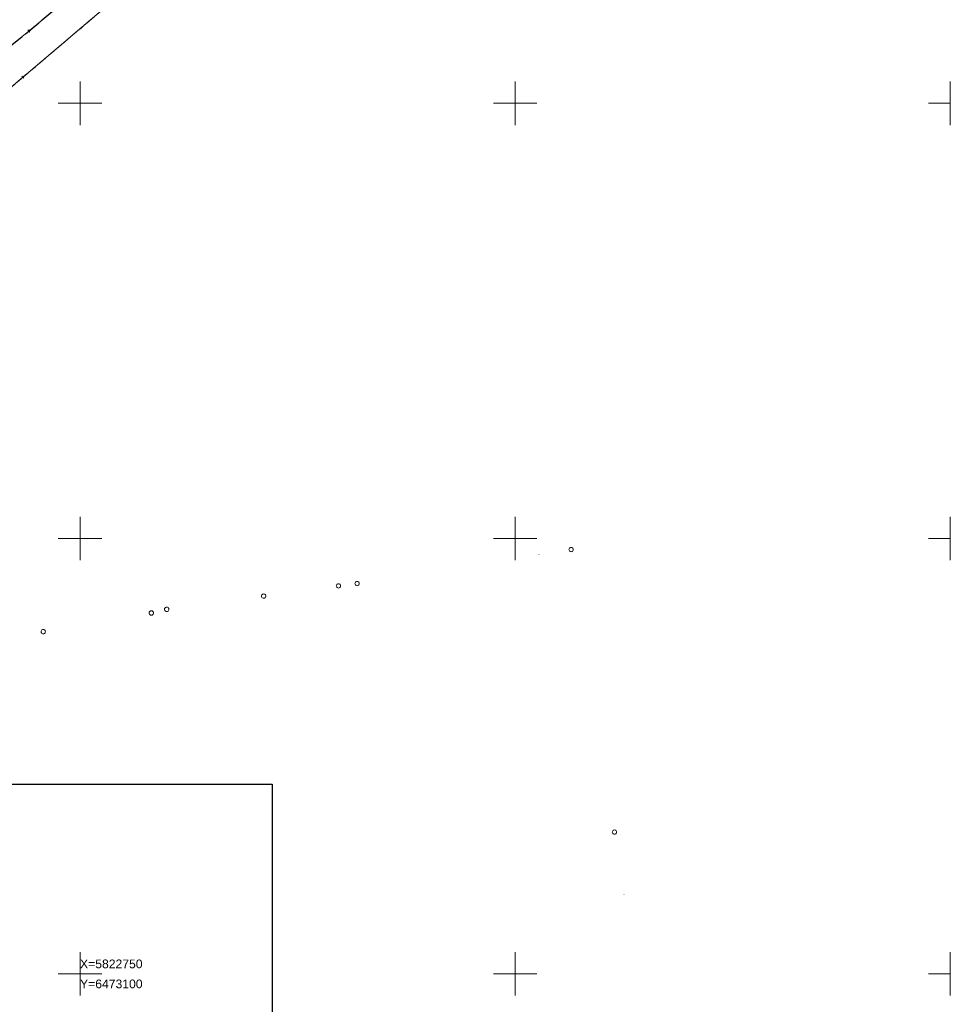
# Model space of a CAD drawing. Extents: x 6472695 to 6473494, y 5822279 to 5823456.
# Tile 42 of 49: x 6473093 to 6473200, y 5822746 to 5822860. Entities that reach past the tile are written whole.
import ezdxf
from ezdxf.enums import TextEntityAlignment as Align

# ---------------------------------------------------------------- set-up
doc = ezdxf.new("R2010")
doc.units = 0
for name, pattern in [('PRZER1-1', [1, 0.5, -0.5]), ('PRZER2-1', [1.5, 1, -0.5]), ('PRZER3-1', [2, 1.5, -0.5])]:
    doc.linetypes.add(name, pattern=pattern)
doc.layers.get('0').update_dxf_attribs({"color": 253, "linetype": 'CONTINUOUS'})
for name, color, linetype, lineweight in [('EGDE', 253, 'CONTINUOUS', 18), ('EGDE_O', 253, 'CONTINUOUS', 18), ('EGPG', 253, 'CONTINUOUS', 18), ('EGUG', 253, 'CONTINUOUS', 18), ('GSPPRB', 253, 'CONTINUOUS', 18), ('OTKC', 253, 'CONTINUOUS', 18), ('OTKJ', 7, 'CONTINUOUS', 30), ('Ramka sekcyjna', 253, 'CONTINUOUS', 18)]:
    doc.layers.add(name, color=color, linetype=linetype, lineweight=lineweight)
doc.styles.add('Arial', font='Arial')

# ---------------------------------------------------------------- blocks, each defined once
blk = doc.blocks.new('D_GEPPGD1_2')
blk.add_hatch(color=0).paths.add_polyline_path([(0, -0.045), (0.013906, -0.042798), (0.02645, -0.036406), (0.036406, -0.02645), (0.042798, -0.013906), (0.045, 0), (0.042798, 0.013906), (0.036406, 0.02645), (0.02645, 0.036406), (0.013906, 0.042798), (0, 0.045), (-0.013906, 0.042798), (-0.02645, 0.036406), (-0.036406, 0.02645), (-0.042798, 0.013906), (-0.045, 0), (-0.042798, -0.013906), (-0.036406, -0.02645), (-0.02645, -0.036406), (-0.013906, -0.042798)])
blk = doc.blocks.new('D_GEPPGD1_1')
at = {"color": 0}
blk.add_lwpolyline([(0, 0.25), (0.077254, 0.237764), (0.146946, 0.202254), (0.202254, 0.146946), (0.237764, 0.077254), (0.25, 0), (0.237764, -0.077254), (0.202254, -0.146946), (0.146946, -0.202254), (0.077254, -0.237764), (0, -0.25), (-0.077254, -0.237764), (-0.146946, -0.202254), (-0.202254, -0.146946), (-0.237764, -0.077254), (-0.25, 0), (-0.237764, 0.077254), (-0.202254, 0.146946), (-0.146946, 0.202254), (-0.077254, 0.237764)], close=True, dxfattribs=at)
blk = doc.blocks.new('D_GSPPRB0')
at = {"color": 0, "lineweight": 18}
for points in [[(-0.12726, -0.12726), (0.12726, 0.12726)], [(-0.12726, 0.12726), (0.12726, -0.12726)]]:
    blk.add_lwpolyline(points, dxfattribs=at)

msp = doc.modelspace()

# ---------------------------------------------------------------- linework, layer by layer
msp.add_lwpolyline([(6472822.06, 5822771.79), (6473122.06, 5822771.79), (6473122.06, 5822561.79), (6472822.06, 5822561.79)], close=True)
at = {"layer": 'EGDE', "linetype": 'Continuous'}
msp.add_lwpolyline([(6473106.16, 5822863.78), (6473099.72, 5822858.3), (6473097.88, 5822856.74), (6473080.97, 5822842.46)], dxfattribs=at)
at = {"layer": 'EGUG', "linetype": 'PRZER1-1'}
msp.add_lwpolyline([(6473106.16, 5822863.78), (6473099.72, 5822858.3), (6473097.88, 5822856.74), (6473080.97, 5822842.46)], dxfattribs=at)
at = {"layer": 'OTKC', "linetype": 'PRZER2-1'}
for points in [[(6473106.16, 5822863.78), (6473100.11, 5822858.64), (6473099.72, 5822858.3), (6473097.88, 5822856.74), (6473096.02, 5822855.17), (6473093.94, 5822853.41), (6473093.43, 5822852.99), (6473092.66, 5822852.33)], [(6473087.52, 5822852.94), (6473094.11, 5822858.29), (6473099.31, 5822862.6)]]:
    msp.add_lwpolyline(points, dxfattribs=at)
at = {"layer": 'OTKJ', "linetype": 'PRZER3-1'}
msp.add_lwpolyline([(6473045.27, 5822681.6, -0.062837), (6473042.32, 5822687.81), (6473042.13, 5822688.41), (6473041.32, 5822691.03), (6473033.21, 5822719.76, -0.039091), (6473031.23, 5822726.95, -0.063363), (6473030.46, 5822739.1), (6473030.52, 5822747.23), (6473030.59, 5822761.84, -0.015676), (6473030.67, 5822769.9, -0.021379), (6473031.3, 5822778.35, -0.028868), (6473033.34, 5822789.82, -0.04945), (6473035.8, 5822798.45, -0.029604), (6473039.9, 5822806.78), (6473046.4, 5822816.64, -0.096485), (6473058.46, 5822829.18), (6473065.21, 5822834.79), (6473078.97, 5822845.9), (6473087.52, 5822852.94), (6473094.11, 5822858.29), (6473099.31, 5822862.6)], format="xyb", dxfattribs=at)
at = {"layer": 'Ramka sekcyjna', "linetype": 'Continuous', "flags": 128}
for points in [[(6473100, 5822847.5), (6473100, 5822852.5)], [(6473150, 5822847.5), (6473150, 5822852.5)], [(6473200, 5822847.5), (6473200, 5822852.5)], [(6473102.5, 5822850), (6473097.5, 5822850)], [(6473152.5, 5822850), (6473147.5, 5822850)], [(6473200, 5822850), (6473197.5, 5822850)], [(6473100, 5822797.5), (6473100, 5822802.5)], [(6473150, 5822797.5), (6473150, 5822802.5)], [(6473200, 5822797.5), (6473200, 5822802.5)], [(6473102.5, 5822800), (6473097.5, 5822800)], [(6473152.5, 5822800), (6473147.5, 5822800)], [(6473200, 5822800), (6473197.5, 5822800)], [(6473100, 5822750), (6473100, 5822752.5)], [(6473150, 5822750), (6473150, 5822752.5)], [(6473200, 5822750), (6473200, 5822752.5)], [(6473102.5, 5822750), (6473097.5, 5822750)], [(6473102.5, 5822750), (6473097.5, 5822750)], [(6473100, 5822750), (6473100, 5822747.5)], [(6473152.5, 5822750), (6473147.5, 5822750)], [(6473152.5, 5822750), (6473147.5, 5822750)], [(6473150, 5822750), (6473150, 5822747.5)], [(6473200, 5822750), (6473197.5, 5822750)], [(6473200, 5822750), (6473197.5, 5822750)], [(6473200, 5822750), (6473200, 5822747.5)]]:
    msp.add_lwpolyline(points, dxfattribs=at)

# ---------------------------------------------------------------- block references
at = {"layer": 'EGPG', "linetype": 'Continuous'}
for name, p in [('D_GEPPGD1_2', (6473099.72, 5822858.3)), ('D_GEPPGD1_2', (6473097.88, 5822856.74)), ('D_GEPPGD1_1', (6473156.43, 5822798.73)), ('D_GEPPGD1_2', (6473152.72, 5822798.14)), ('D_GEPPGD1_1', (6473129.69, 5822794.56)), ('D_GEPPGD1_1', (6473131.84, 5822794.83)), ('D_GEPPGD1_1', (6473121.1, 5822793.39)), ('D_GEPPGD1_1', (6473108.19, 5822791.45)), ('D_GEPPGD1_1', (6473109.96, 5822791.87)), ('D_GEPPGD1_1', (6473095.77, 5822789.3)), ('D_GEPPGD1_1', (6473161.41, 5822766.28)), ('D_GEPPGD1_2', (6473162.5, 5822759.14))]:
    msp.add_blockref(name, p, dxfattribs=at)
at = {"layer": 'GSPPRB', "linetype": 'Continuous'}
for p in [(6473094.11, 5822858.29), (6473093.43, 5822852.99)]:
    msp.add_blockref('D_GSPPRB0', p, dxfattribs=at)

# ---------------------------------------------------------------- texts
at = {"layer": 'EGDE_O', "linetype": 'Continuous', "style": 'Arial'}
for s, p in [('X=5822750', (6473103.59, 5822750.64, 110.8)), ('Y=6473100', (6473103.59, 5822748.34, 110.8))]:
    msp.add_text(s, height=1, dxfattribs=at).set_placement(p, align=Align.CENTER)

doc.saveas('drawing.dxf')
